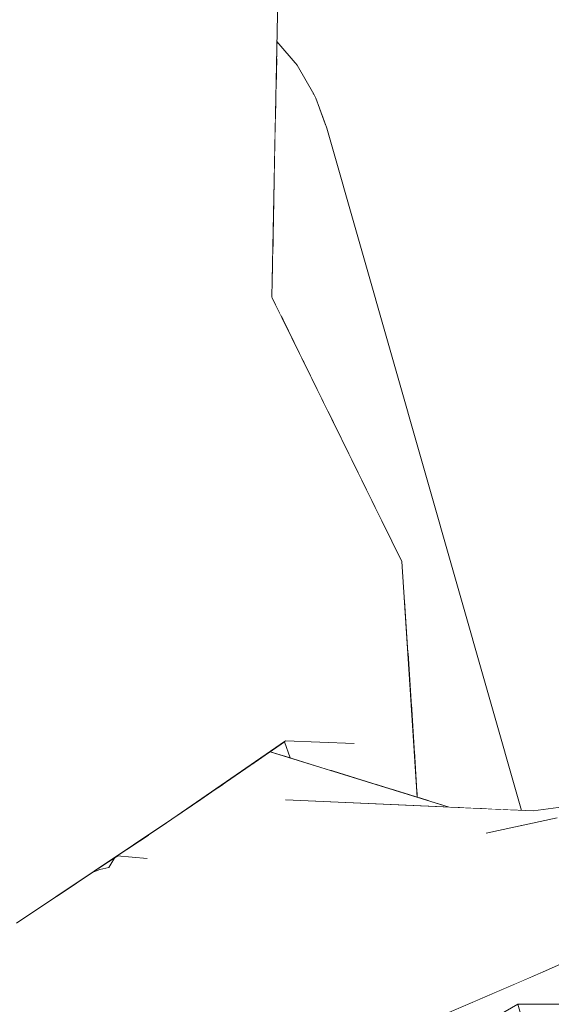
# Model space of a CAD drawing. Header units: millimetres. Extents: x 90539 to 127778, y -34922 to 14506.
# Tile 110 of 256: x 111394 to 111506, y 129 to 338. Entities that reach past the tile are written whole.
import ezdxf

# ---------------------------------------------------------------- set-up
doc = ezdxf.new("R2010")
doc.units = ezdxf.units.MM
doc.header["$MEASUREMENT"] = 0
doc.linetypes.add('Wipeout_Contour', pattern=[1000, 0, -1000])
for name, color, linetype in [('Nowe_A-Niepełnosprawni', 7, 'Continuous'), ('Nowe_A-Wymiary-Wewnętrzne', 7, 'Continuous'), ('Nowe_A-Wymiary-Zewnętrzne', 7, 'Continuous'), ('Nowe_A-Ściany-Działowe', 7, 'Continuous')]:
    doc.layers.add(name, color=color, linetype=linetype)
for name, color, linetype, lineweight in [('Nowe_A-Niepełnosprawni_Nr_pióra__4', 7, 'Continuous', 13), ('Nowe_A-Wymiary-Wewnętrzne_Nr_pióra__46', 5, 'Continuous', 15), ('Nowe_A-Wymiary-Zewnętrzne_Nr_pióra__46', 5, 'Continuous', 15)]:
    doc.layers.add(name, color=color, linetype=linetype, lineweight=lineweight)
for name, color, linetype, lineweight, true_color in [('Nowe_A-Wymiary-Wewnętrzne_Nr_pióra__45', 7, 'Continuous', 15, 0x40a5ff), ('Nowe_A-Wymiary-Wewnętrzne_Nr_pióra__85', 7, 'Continuous', 13, 0x80c2ff), ('Nowe_A-Wymiary-Zewnętrzne_Nr_pióra__45', 7, 'Continuous', 15, 0x40a5ff), ('Nowe_A-Wymiary-Zewnętrzne_Nr_pióra__85', 7, 'Continuous', 13, 0x80c2ff)]:
    doc.layers.add(name, color=color, linetype=linetype, lineweight=lineweight, true_color=true_color)
doc.styles.add('STYL_AUTOMATYCZNY_2', font='arial.ttf')
doc.dimstyles.new('STYL_AUTOMATYCZNY__1', dxfattribs={"dimtxt": 125, "dimasz": 47.5, "dimexe": 0.18, "dimexo": 20, "dimgap": 0, "dimtad": 1, "dimdec": 1, "dimlfac": 0.1, "dimzin": 0, "dimdsep": 46, "dimtxsty": 'STYL_AUTOMATYCZNY_2', "dimblk": 'ARROWHEAD_11', "dimblk1": 'ARROWHEAD_11', "dimblk2": 'ARROWHEAD_11', "dimcen": 0.09, "dimclrd": 256, "dimclre": 256, "dimclrt": 5, "dimadec": 1, "dimazin": 0, "dimtfac": 1, "dimtdec": 4, "dimtmove": 0, "dimatfit": 3, "dimfxl": 0, "dimtolj": 1, "dimtzin": 0, "dimarcsym": 0})

# ---------------------------------------------------------------- blocks, each defined once
blk = doc.blocks.new('ElemPrzekroju_23')
at = {"color": 254, "linetype": 'Wipeout_Contour', "lineweight": 0, "ltscale": 334194.956505}
blk.add_wipeout([(111353.68, 306.71), (111439.13, 324.78), (111400.51, 420.18)], dxfattribs=at).dxf.layer = 'Nowe_A-Niepełnosprawni'
at = {"color": 254, "linetype": 'Wipeout_Contour', "lineweight": 0, "ltscale": 334346.910117}
blk.add_wipeout([(111448.11, 330.33), (111448.09, 329.5), (111448.77, 329.57)], dxfattribs=at).dxf.layer = 'Nowe_A-Niepełnosprawni'
at = {"color": 254, "linetype": 'Wipeout_Contour', "lineweight": 0, "ltscale": 334315.069571}
blk.add_wipeout([(111438.91, 133.85), (111450.6, 159.28), (111425.29, 159.66)], dxfattribs=at).dxf.layer = 'Nowe_A-Niepełnosprawni'
at = {"color": 254, "linetype": 'Wipeout_Contour', "lineweight": 0, "ltscale": 1227157.712043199}
blk.add_wipeout([(111499.21, 129.27), (111501.86, 120), (111540.75, 120), (111588.4, 126.49), (111603.52, 147.82), (111600.87, 157.09), (111579.21, 133.91), (111572.09, 133.1), (111571.3, 131.92), (111562.43, 132.02), (111538.1, 129.27)], dxfattribs=at).dxf.layer = 'Nowe_A-Niepełnosprawni'
at = {"color": 254, "linetype": 'Wipeout_Contour', "lineweight": 0, "ltscale": 445797.971121}
blk.add_wipeout([(111448.11, 330.33), (111448.77, 329.57), (111450.31, 329.4), (111448.14, 331.94)], dxfattribs=at).dxf.layer = 'Nowe_A-Niepełnosprawni'
at = {"color": 254, "linetype": 'Wipeout_Contour', "lineweight": 0, "ltscale": 334187.733429}
blk.add_wipeout([(111353.68, 306.71), (111393.65, 277.81), (111439.13, 324.78)], dxfattribs=at).dxf.layer = 'Nowe_A-Niepełnosprawni'
at = {"color": 254, "linetype": 'Wipeout_Contour', "lineweight": 0, "ltscale": 334526.879861}
blk.add_wipeout([(111492.48, 165.53), (111502.87, 148.18), (111530.96, 158.58)], dxfattribs=at).dxf.layer = 'Nowe_A-Niepełnosprawni'
at = {"color": 254, "linetype": 'Wipeout_Contour', "lineweight": 0, "ltscale": 334252.373175}
blk.add_wipeout([(111402.27, 114.04), (111438.91, 133.85), (111410.67, 157.84)], dxfattribs=at).dxf.layer = 'Nowe_A-Niepełnosprawni'
at = {"color": 254, "linetype": 'Wipeout_Contour', "lineweight": 0, "ltscale": 334079.005908}
blk.add_wipeout([(111400.51, 420.18), (111322.61, 444.73), (111353.68, 306.71)], dxfattribs=at).dxf.layer = 'Nowe_A-Niepełnosprawni'
at = {"color": 254, "linetype": 'Wipeout_Contour', "lineweight": 0, "ltscale": 557251.176734}
blk.add_wipeout([(111448.05, 327.55), (111450.67, 322.98), (111452.46, 323.11), (111448.77, 329.57), (111448.09, 329.5)], dxfattribs=at).dxf.layer = 'Nowe_A-Niepełnosprawni'
at = {"color": 254, "linetype": 'Wipeout_Contour', "lineweight": 0, "ltscale": 668384.769778}
blk.add_wipeout([(111389.08, 144.08), (111402.27, 114.04), (111410.67, 157.84), (111396.44, 148.77), (111392.99, 146.46), (111392.03, 145.96)], dxfattribs=at).dxf.layer = 'Nowe_A-Niepełnosprawni'
at = {"color": 254, "linetype": 'Wipeout_Contour', "lineweight": 0, "ltscale": 334554.337304}
blk.add_wipeout([(111515.75, 132.57), (111533.16, 149.13), (111505.05, 136.33)], dxfattribs=at).dxf.layer = 'Nowe_A-Niepełnosprawni'
at = {"color": 254, "linetype": 'Wipeout_Contour', "lineweight": 0, "ltscale": 445800.49014}
blk.add_wipeout([(111448.14, 331.94), (111450.31, 329.4), (111451.55, 328.92), (111448.16, 332.89)], dxfattribs=at).dxf.layer = 'Nowe_A-Niepełnosprawni'
at = {"color": 254, "linetype": 'Wipeout_Contour', "lineweight": 0, "ltscale": 669014.139357}
blk.add_wipeout([(111505.05, 136.33), (111485.99, 121.71), (111499.21, 129.27), (111499.83, 129.27), (111508.15, 129.27), (111515.75, 132.57)], dxfattribs=at).dxf.layer = 'Nowe_A-Niepełnosprawni'
at = {"color": 254, "linetype": 'Wipeout_Contour', "lineweight": 0, "ltscale": 445807.421418}
blk.add_wipeout([(111452.46, 323.11), (111453.98, 322.98), (111450.31, 329.4), (111448.77, 329.57)], dxfattribs=at).dxf.layer = 'Nowe_A-Niepełnosprawni'
at = {"color": 254, "linetype": 'Wipeout_Contour', "lineweight": 0, "ltscale": 445955.332691}
blk.add_wipeout([(111480.27, 118.45), (111485.99, 121.71), (111505.05, 136.33), (111483.09, 126.93)], dxfattribs=at).dxf.layer = 'Nowe_A-Niepełnosprawni'
at = {"color": 254, "linetype": 'Wipeout_Contour', "lineweight": 0, "ltscale": 445797.972795}
blk.add_wipeout([(111447.98, 323.82), (111448.67, 322.61), (111450.67, 322.98), (111448.05, 327.55)], dxfattribs=at).dxf.layer = 'Nowe_A-Niepełnosprawni'
at = {"color": 254, "linetype": 'Wipeout_Contour', "lineweight": 0, "ltscale": 557665.531947}
blk.add_wipeout([(111530.96, 158.58), (111505.05, 136.33), (111533.16, 149.13), (111545.87, 154.13), (111550.57, 155.17)], dxfattribs=at).dxf.layer = 'Nowe_A-Niepełnosprawni'
at = {"color": 254, "linetype": 'Wipeout_Contour', "lineweight": 0, "ltscale": 445802.519058}
blk.add_wipeout([(111448.16, 332.89), (111451.55, 328.92), (111452.46, 328.14), (111448.17, 333.17)], dxfattribs=at).dxf.layer = 'Nowe_A-Niepełnosprawni'
at = {"color": 254, "linetype": 'Wipeout_Contour', "lineweight": 0, "ltscale": 334346.460548}
blk.add_wipeout([(111447.95, 322.4), (111448.67, 322.61), (111447.98, 323.82)], dxfattribs=at).dxf.layer = 'Nowe_A-Niepełnosprawni'
at = {"color": 254, "linetype": 'Wipeout_Contour', "lineweight": 0, "ltscale": 445813.152311}
blk.add_wipeout([(111453.19, 316.19), (111454.99, 316.28), (111452.46, 323.11), (111450.67, 322.98)], dxfattribs=at).dxf.layer = 'Nowe_A-Niepełnosprawni'
at = {"color": 254, "linetype": 'Wipeout_Contour', "lineweight": 0, "ltscale": 334289.664783}
blk.add_wipeout([(111439.13, 324.78), (111448.52, 349.96), (111400.51, 420.18)], dxfattribs=at).dxf.layer = 'Nowe_A-Niepełnosprawni'
at = {"color": 254, "linetype": 'Wipeout_Contour', "lineweight": 0, "ltscale": 445812.89993}
blk.add_wipeout([(111453.98, 322.98), (111455.17, 322.61), (111451.55, 328.92), (111450.31, 329.4)], dxfattribs=at).dxf.layer = 'Nowe_A-Niepełnosprawni'
at = {"color": 254, "linetype": 'Wipeout_Contour', "lineweight": 0, "ltscale": 445819.768477}
blk.add_wipeout([(111454.99, 316.28), (111456.5, 316.19), (111453.98, 322.98), (111452.46, 323.11)], dxfattribs=at).dxf.layer = 'Nowe_A-Niepełnosprawni'
at = {"color": 254, "linetype": 'Wipeout_Contour', "lineweight": 0, "ltscale": 445805.531001}
blk.add_wipeout([(111450.67, 322.98), (111448.67, 322.61), (111451.16, 315.9), (111453.19, 316.19)], dxfattribs=at).dxf.layer = 'Nowe_A-Niepełnosprawni'
at = {"color": 254, "linetype": 'Wipeout_Contour', "lineweight": 0, "ltscale": 445817.031837}
blk.add_wipeout([(111455.17, 322.61), (111455.98, 321.99), (111452.46, 328.14), (111451.55, 328.92)], dxfattribs=at).dxf.layer = 'Nowe_A-Niepełnosprawni'
at = {"color": 254, "linetype": 'Wipeout_Contour', "lineweight": 0, "ltscale": 445900.778638}
blk.add_wipeout([(111454.99, 316.28), (111453.19, 316.19), (111494.79, 170.57), (111496.65, 170.49)], dxfattribs=at).dxf.layer = 'Nowe_A-Niepełnosprawni'
at = {"color": 254, "linetype": 'Wipeout_Contour', "lineweight": 0, "ltscale": 557247.800895}
blk.add_wipeout([(111447.87, 318.44), (111448.98, 315.43), (111451.16, 315.9), (111448.67, 322.61), (111447.95, 322.4)], dxfattribs=at).dxf.layer = 'Nowe_A-Niepełnosprawni'
at = {"color": 254, "linetype": 'Wipeout_Contour', "lineweight": 0, "ltscale": 445825.124752}
blk.add_wipeout([(111456.5, 316.19), (111457.65, 315.9), (111455.17, 322.61), (111453.98, 322.98)], dxfattribs=at).dxf.layer = 'Nowe_A-Niepełnosprawni'
at = {"color": 254, "linetype": 'Wipeout_Contour', "lineweight": 0, "ltscale": 334346.43113}
blk.add_wipeout([(111447.8, 315.1), (111448.98, 315.43), (111447.87, 318.44)], dxfattribs=at).dxf.layer = 'Nowe_A-Niepełnosprawni'
at = {"color": 254, "linetype": 'Wipeout_Contour', "lineweight": 0, "ltscale": 445907.441705}
blk.add_wipeout([(111456.5, 316.19), (111454.99, 316.28), (111496.65, 170.49), (111498.14, 170.42)], dxfattribs=at).dxf.layer = 'Nowe_A-Niepełnosprawni'
at = {"color": 254, "linetype": 'Wipeout_Contour', "lineweight": 0, "ltscale": 445892.949932}
blk.add_wipeout([(111453.19, 316.19), (111451.16, 315.9), (111492.65, 170.67), (111494.79, 170.57)], dxfattribs=at).dxf.layer = 'Nowe_A-Niepełnosprawni'
at = {"color": 254, "linetype": 'Wipeout_Contour', "lineweight": 0, "ltscale": 445829.014647}
blk.add_wipeout([(111457.65, 315.9), (111458.41, 315.43), (111455.98, 321.99), (111455.17, 322.61)], dxfattribs=at).dxf.layer = 'Nowe_A-Niepełnosprawni'
at = {"color": 254, "linetype": 'Wipeout_Contour', "lineweight": 0, "ltscale": 445912.683066}
blk.add_wipeout([(111456.5, 316.19), (111498.14, 170.42), (111499.23, 170.37), (111457.65, 315.9)], dxfattribs=at).dxf.layer = 'Nowe_A-Niepełnosprawni'
at = {"color": 254, "linetype": 'Wipeout_Contour', "lineweight": 0, "ltscale": 445884.256464}
blk.add_wipeout([(111451.16, 315.9), (111448.98, 315.43), (111490.31, 170.77), (111492.65, 170.67)], dxfattribs=at).dxf.layer = 'Nowe_A-Niepełnosprawni'
at = {"color": 254, "linetype": 'Wipeout_Contour', "lineweight": 0, "ltscale": 445916.301285}
blk.add_wipeout([(111458.41, 315.43), (111457.65, 315.9), (111499.23, 170.37), (111499.86, 170.35)], dxfattribs=at).dxf.layer = 'Nowe_A-Niepełnosprawni'
at = {"color": 254, "linetype": 'Wipeout_Contour', "lineweight": 0, "ltscale": 334344.97967}
blk.add_wipeout([(111447.05, 279.05), (111449.29, 274.5), (111447.12, 282.12)], dxfattribs=at).dxf.layer = 'Nowe_A-Niepełnosprawni'
at = {"color": 254, "linetype": 'Wipeout_Contour', "lineweight": 0, "ltscale": 445918.15731}
blk.add_wipeout([(111458.74, 314.81), (111458.41, 315.43), (111499.86, 170.35), (111500.01, 170.34)], dxfattribs=at).dxf.layer = 'Nowe_A-Niepełnosprawni'
at = {"color": 254, "linetype": 'Wipeout_Contour', "lineweight": 0, "ltscale": 557253.155694}
blk.add_wipeout([(111447.25, 288.48), (111447.12, 282.12), (111449.29, 274.5), (111453.66, 265.63), (111453.93, 265.08)], dxfattribs=at).dxf.layer = 'Nowe_A-Niepełnosprawni'
at = {"color": 254, "linetype": 'Wipeout_Contour', "lineweight": 0, "ltscale": 445809.546382}
blk.add_wipeout([(111447.4, 295.66), (111447.25, 288.48), (111453.93, 265.08), (111459.17, 254.45)], dxfattribs=at).dxf.layer = 'Nowe_A-Niepełnosprawni'
at = {"color": 254, "linetype": 'Wipeout_Contour', "lineweight": 0, "ltscale": 334434.685065}
blk.add_wipeout([(111478.29, 173), (111477.8, 174.73), (111477.9, 173.12)], dxfattribs=at).dxf.layer = 'Nowe_A-Niepełnosprawni'
at = {"color": 254, "linetype": 'Wipeout_Contour', "lineweight": 0, "ltscale": 445820.603528}
blk.add_wipeout([(111447.56, 303.39), (111447.4, 295.66), (111459.17, 254.45), (111464.81, 243.01)], dxfattribs=at).dxf.layer = 'Nowe_A-Niepełnosprawni'
at = {"color": 254, "linetype": 'Wipeout_Contour', "lineweight": 0, "ltscale": 557392.663699}
blk.add_wipeout([(111477.22, 183.57), (111477.24, 183.32), (111477.8, 174.73), (111478.29, 173), (111480.43, 172.34)], dxfattribs=at).dxf.layer = 'Nowe_A-Niepełnosprawni'
at = {"color": 254, "linetype": 'Wipeout_Contour', "lineweight": 0, "ltscale": 445832.299987}
blk.add_wipeout([(111447.56, 303.39), (111464.81, 243.01), (111470.62, 231.2), (111447.72, 311.36)], dxfattribs=at).dxf.layer = 'Nowe_A-Niepełnosprawni'
at = {"color": 254, "linetype": 'Wipeout_Contour', "lineweight": 0, "ltscale": 445917.925888}
blk.add_wipeout([(111476.57, 193.55), (111477.22, 183.57), (111480.43, 172.34), (111482.84, 171.59)], dxfattribs=at).dxf.layer = 'Nowe_A-Niepełnosprawni'
at = {"color": 254, "linetype": 'Wipeout_Contour', "lineweight": 0, "ltscale": 557405.832481}
blk.add_wipeout([(111485.38, 171), (111475.87, 204.28), (111476.57, 193.55), (111482.84, 171.59), (111484.66, 171.03)], dxfattribs=at).dxf.layer = 'Nowe_A-Niepełnosprawni'
at = {"color": 254, "linetype": 'Wipeout_Contour', "lineweight": 0, "ltscale": 445925.038146}
blk.add_wipeout([(111487.85, 170.89), (111475.15, 215.36), (111475.87, 204.28), (111485.38, 171)], dxfattribs=at).dxf.layer = 'Nowe_A-Niepełnosprawni'
at = {"color": 254, "linetype": 'Wipeout_Contour', "lineweight": 0, "ltscale": 891745.540182}
blk.add_wipeout([(111447.8, 315.1), (111447.72, 311.36), (111470.62, 231.2), (111474.64, 223.03), (111475.15, 215.36), (111487.85, 170.89), (111490.31, 170.77), (111448.98, 315.43)], dxfattribs=at).dxf.layer = 'Nowe_A-Niepełnosprawni'
at = {"color": 254, "linetype": 'Wipeout_Contour', "lineweight": 0, "ltscale": 445831.287656}
blk.add_wipeout([(111458.41, 315.43), (111458.74, 314.81), (111456.38, 321.17), (111455.98, 321.99)], dxfattribs=at).dxf.layer = 'Nowe_A-Niepełnosprawni'
at = {"color": 254, "linetype": 'Wipeout_Contour', "lineweight": 0, "ltscale": 557159.3334}
blk.add_wipeout([(111424.07, 167.24), (111425.29, 159.66), (111450.6, 159.28), (111431.78, 172.51), (111425.89, 168.46)], dxfattribs=at).dxf.layer = 'Nowe_A-Niepełnosprawni'
at = {"layer": 'Nowe_A-Niepełnosprawni_Nr_pióra__4', "color": 7, "linetype": 'Continuous', "lineweight": 13}
for p, q in [((111452.46, 328.14), (111455.98, 321.99)), ((111455.98, 321.99), (111456.38, 321.17)), ((111456.38, 321.17), (111458.74, 314.81))]:
    blk.add_line(p, q, dxfattribs=at)
at = {"color": 254, "linetype": 'Wipeout_Contour', "lineweight": 0, "ltscale": 334419.56827}
blk.add_wipeout([(111502.42, 170.23), (111449.97, 172.59), (111466.62, 161.23)], dxfattribs=at).dxf.layer = 'Nowe_A-Niepełnosprawni'
at = {"color": 254, "linetype": 'Wipeout_Contour', "lineweight": 0, "ltscale": 445691.739016}
blk.add_wipeout([(111420.67, 160.17), (111425.29, 159.66), (111424.07, 167.24), (111421.05, 165.23)], dxfattribs=at).dxf.layer = 'Nowe_A-Niepełnosprawni'
at = {"color": 254, "linetype": 'Wipeout_Contour', "lineweight": 0, "ltscale": 334362.460829}
blk.add_wipeout([(111450.6, 159.28), (111438.91, 133.85), (111472.5, 150.74)], dxfattribs=at).dxf.layer = 'Nowe_A-Niepełnosprawni'
at = {"color": 254, "linetype": 'Wipeout_Contour', "lineweight": 0, "ltscale": 445825.646242}
blk.add_wipeout([(111443.01, 180.23), (111449.97, 172.59), (111484.66, 171.03), (111446.7, 182.77)], dxfattribs=at).dxf.layer = 'Nowe_A-Niepełnosprawni'
at = {"color": 254, "linetype": 'Wipeout_Contour', "lineweight": 0, "ltscale": 334259.559066}
blk.add_wipeout([(111402.27, 114.04), (111418.11, 117.68), (111438.91, 133.85)], dxfattribs=at).dxf.layer = 'Nowe_A-Niepełnosprawni'
at = {"color": 254, "linetype": 'Wipeout_Contour', "lineweight": 0, "ltscale": 334347.658689}
blk.add_wipeout([(111446.7, 182.77), (111450.97, 181.45), (111449.74, 184.86)], dxfattribs=at).dxf.layer = 'Nowe_A-Niepełnosprawni'
at = {"color": 254, "linetype": 'Wipeout_Contour', "lineweight": 0, "ltscale": 334334.549933}
blk.add_wipeout([(111443.01, 180.23), (111440.88, 178.77), (111449.97, 172.59)], dxfattribs=at).dxf.layer = 'Nowe_A-Niepełnosprawni'
at = {"color": 254, "linetype": 'Wipeout_Contour', "lineweight": 0, "ltscale": 334461.670354}
blk.add_wipeout([(111466.62, 161.23), (111492.48, 165.53), (111502.42, 170.23)], dxfattribs=at).dxf.layer = 'Nowe_A-Niepełnosprawni'
at = {"color": 254, "linetype": 'Wipeout_Contour', "lineweight": 0, "ltscale": 334180.489041}
blk.add_wipeout([(111402.27, 114.04), (111389.08, 144.08), (111388.46, 125.45)], dxfattribs=at).dxf.layer = 'Nowe_A-Niepełnosprawni'
at = {"color": 254, "linetype": 'Wipeout_Contour', "lineweight": 0, "ltscale": 445759.945934}
blk.add_wipeout([(111418.11, 117.68), (111450.34, 112.69), (111452.85, 113.37), (111438.91, 133.85)], dxfattribs=at).dxf.layer = 'Nowe_A-Niepełnosprawni'
at = {"color": 254, "linetype": 'Wipeout_Contour', "lineweight": 0, "ltscale": 334432.220008}
blk.add_wipeout([(111466.62, 161.23), (111472.5, 150.74), (111492.48, 165.53)], dxfattribs=at).dxf.layer = 'Nowe_A-Niepełnosprawni'
at = {"color": 254, "linetype": 'Wipeout_Contour', "lineweight": 0, "ltscale": 445788.563361}
blk.add_wipeout([(111434.41, 174.32), (111466.62, 161.23), (111449.97, 172.59), (111436.59, 175.82)], dxfattribs=at).dxf.layer = 'Nowe_A-Niepełnosprawni'
at = {"color": 254, "linetype": 'Wipeout_Contour', "lineweight": 0, "ltscale": 446036.603486}
blk.add_wipeout([(111492.48, 165.53), (111507.55, 168.77), (111533.24, 174.28), (111502.42, 170.23)], dxfattribs=at).dxf.layer = 'Nowe_A-Niepełnosprawni'
at = {"color": 254, "linetype": 'Wipeout_Contour', "lineweight": 0, "ltscale": 445842.415118}
blk.add_wipeout([(111438.91, 133.85), (111465.17, 118.69), (111466.11, 119.12), (111472.5, 150.74)], dxfattribs=at).dxf.layer = 'Nowe_A-Niepełnosprawni'
at = {"layer": 'Nowe_A-Niepełnosprawni_Nr_pióra__4', "color": 7, "linetype": 'Continuous', "lineweight": 13}
blk.add_line((111533.24, 174.28), (111502.42, 170.23), dxfattribs=at)
at = {"color": 254, "linetype": 'Wipeout_Contour', "lineweight": 0, "ltscale": 334328.035621}
blk.add_wipeout([(111440.88, 178.77), (111436.59, 175.82), (111449.97, 172.59)], dxfattribs=at).dxf.layer = 'Nowe_A-Niepełnosprawni'
at = {"color": 254, "linetype": 'Wipeout_Contour', "lineweight": 0, "ltscale": 334468.023903}
blk.add_wipeout([(111492.48, 165.53), (111472.5, 150.74), (111502.87, 148.18)], dxfattribs=at).dxf.layer = 'Nowe_A-Niepełnosprawni'
at = {"color": 254, "linetype": 'Wipeout_Contour', "lineweight": 0, "ltscale": 445811.759102}
blk.add_wipeout([(111438.91, 133.85), (111452.85, 113.37), (111454.7, 113.87), (111465.17, 118.69)], dxfattribs=at).dxf.layer = 'Nowe_A-Niepełnosprawni'
at = {"color": 254, "linetype": 'Wipeout_Contour', "lineweight": 0, "ltscale": 334531.468641}
blk.add_wipeout([(111530.96, 158.58), (111507.55, 168.77), (111492.48, 165.53)], dxfattribs=at).dxf.layer = 'Nowe_A-Niepełnosprawni'
at = {"color": 254, "linetype": 'Wipeout_Contour', "lineweight": 0, "ltscale": 334275.165132}
blk.add_wipeout([(111410.67, 157.84), (111438.91, 133.85), (111425.29, 159.66)], dxfattribs=at).dxf.layer = 'Nowe_A-Niepełnosprawni'
at = {"color": 254, "linetype": 'Wipeout_Contour', "lineweight": 0, "ltscale": 445972.73246}
blk.add_wipeout([(111472.5, 150.74), (111498.54, 133.54), (111499.2, 133.82), (111502.87, 148.18)], dxfattribs=at).dxf.layer = 'Nowe_A-Niepełnosprawni'
at = {"layer": 'Nowe_A-Niepełnosprawni_Nr_pióra__4', "color": 7, "linetype": 'Continuous', "lineweight": 13}
blk.add_line((111507.55, 168.77), (111492.48, 165.53), dxfattribs=at)
at = {"color": 254, "linetype": 'Wipeout_Contour', "lineweight": 0, "ltscale": 445784.293891}
blk.add_wipeout([(111431.78, 172.51), (111450.6, 159.28), (111466.62, 161.23), (111434.41, 174.32)], dxfattribs=at).dxf.layer = 'Nowe_A-Niepełnosprawni'
at = {"color": 254, "linetype": 'Wipeout_Contour', "lineweight": 0, "ltscale": 334258.732447}
blk.add_wipeout([(111420.67, 160.17), (111412.57, 158.23), (111425.29, 159.66)], dxfattribs=at).dxf.layer = 'Nowe_A-Niepełnosprawni'
at = {"color": 254, "linetype": 'Wipeout_Contour', "lineweight": 0, "ltscale": 334539.597947}
blk.add_wipeout([(111502.87, 148.18), (111505.05, 136.33), (111530.96, 158.58)], dxfattribs=at).dxf.layer = 'Nowe_A-Niepełnosprawni'
at = {"color": 254, "linetype": 'Wipeout_Contour', "lineweight": 0, "ltscale": 445920.831668}
blk.add_wipeout([(111466.11, 119.12), (111483.09, 126.93), (111498.54, 133.54), (111472.5, 150.74)], dxfattribs=at).dxf.layer = 'Nowe_A-Niepełnosprawni'
at = {"layer": 'Nowe_A-Niepełnosprawni_Nr_pióra__4', "color": 7, "linetype": 'Continuous', "lineweight": 13}
for p, q in [((111407.43, 76.83), (111499.21, 129.27)), ((111501.86, 120), (111499.21, 129.27)), ((111499.21, 129.27), (111538.1, 129.27))]:
    blk.add_line(p, q, dxfattribs=at)
at = {"color": 254, "linetype": 'Wipeout_Contour', "lineweight": 0, "ltscale": 445879.258826}
blk.add_wipeout([(111454.23, 225.9), (111472.39, 174.82), (111477.9, 173.12), (111474.64, 223.03)], dxfattribs=at).dxf.layer = 'Nowe_A-Niepełnosprawni'
at = {"color": 254, "linetype": 'Wipeout_Contour', "lineweight": 0, "ltscale": 334255.975799}
blk.add_wipeout([(111414.34, 160.74), (111420.67, 160.17), (111421.05, 165.23)], dxfattribs=at).dxf.layer = 'Nowe_A-Niepełnosprawni'
at = {"color": 254, "linetype": 'Wipeout_Contour', "lineweight": 0, "ltscale": 334389.818101}
blk.add_wipeout([(111472.5, 150.74), (111466.62, 161.23), (111450.6, 159.28)], dxfattribs=at).dxf.layer = 'Nowe_A-Niepełnosprawni'
at = {"color": 254, "linetype": 'Wipeout_Contour', "lineweight": 0, "ltscale": 334507.253358}
blk.add_wipeout([(111502.87, 148.18), (111499.2, 133.82), (111505.05, 136.33)], dxfattribs=at).dxf.layer = 'Nowe_A-Niepełnosprawni'
at = {"layer": 'Nowe_A-Niepełnosprawni_Nr_pióra__4', "color": 7, "linetype": 'Continuous', "lineweight": 13}
for p, q in [((111533.16, 149.13), (111505.05, 136.33)), ((111505.05, 136.33), (111483.09, 126.93))]:
    blk.add_line(p, q, dxfattribs=at)
at = {"color": 254, "linetype": 'Wipeout_Contour', "lineweight": 0, "ltscale": 334369.857165}
blk.add_wipeout([(111446.82, 247.86), (111474.64, 223.03), (111447.05, 279.05)], dxfattribs=at).dxf.layer = 'Nowe_A-Niepełnosprawni'
at = {"color": 254, "linetype": 'Wipeout_Contour', "lineweight": 0, "ltscale": 334393.2863}
blk.add_wipeout([(111459.45, 178.83), (111468.93, 175.89), (111464.51, 184.52)], dxfattribs=at).dxf.layer = 'Nowe_A-Niepełnosprawni'
at = {"color": 254, "linetype": 'Wipeout_Contour', "lineweight": 0, "ltscale": 445662.487445}
blk.add_wipeout([(111413.82, 160.39), (111412.57, 158.23), (111420.67, 160.17), (111414.34, 160.74)], dxfattribs=at).dxf.layer = 'Nowe_A-Niepełnosprawni'
at = {"color": 254, "linetype": 'Wipeout_Contour', "lineweight": 0, "ltscale": 445860.335921}
blk.add_wipeout([(111454.23, 225.9), (111464.51, 184.52), (111468.93, 175.89), (111472.39, 174.82)], dxfattribs=at).dxf.layer = 'Nowe_A-Niepełnosprawni'
at = {"color": 254, "linetype": 'Wipeout_Contour', "lineweight": 0, "ltscale": 334249.23726}
blk.add_wipeout([(111412.57, 158.23), (111410.67, 157.84), (111425.29, 159.66)], dxfattribs=at).dxf.layer = 'Nowe_A-Niepełnosprawni'
at = {"color": 254, "linetype": 'Wipeout_Contour', "lineweight": 0, "ltscale": 557276.177264}
blk.add_wipeout([(111449.74, 184.86), (111450.97, 181.45), (111459.45, 178.83), (111464.51, 184.52), (111450.01, 185.04)], dxfattribs=at).dxf.layer = 'Nowe_A-Niepełnosprawni'
at = {"color": 254, "linetype": 'Wipeout_Contour', "lineweight": 0, "ltscale": 334216.062656}
blk.add_wipeout([(111396.44, 148.77), (111410.67, 157.84), (111409.01, 157.17)], dxfattribs=at).dxf.layer = 'Nowe_A-Niepełnosprawni'
at = {"color": 254, "linetype": 'Wipeout_Contour', "lineweight": 0, "ltscale": 334195.253998}
blk.add_wipeout([(111376.61, 195.57), (111392.99, 146.46), (111425.06, 194.15)], dxfattribs=at).dxf.layer = 'Nowe_A-Niepełnosprawni'
at = {"color": 254, "linetype": 'Wipeout_Contour', "lineweight": 0, "ltscale": 334236.722202}
blk.add_wipeout([(111376.61, 195.57), (111425.06, 194.15), (111434.81, 228.84)], dxfattribs=at).dxf.layer = 'Nowe_A-Niepełnosprawni'
at = {"color": 254, "linetype": 'Wipeout_Contour', "lineweight": 0, "ltscale": 445646.439983}
blk.add_wipeout([(111413.82, 160.39), (111409.01, 157.17), (111410.67, 157.84), (111412.57, 158.23)], dxfattribs=at).dxf.layer = 'Nowe_A-Niepełnosprawni'
at = {"color": 254, "linetype": 'Wipeout_Contour', "lineweight": 0, "ltscale": 334243.850543}
blk.add_wipeout([(111392.99, 146.46), (111425.89, 168.46), (111425.06, 194.15)], dxfattribs=at).dxf.layer = 'Nowe_A-Niepełnosprawni'
at = {"layer": 'Nowe_A-Niepełnosprawni_Nr_pióra__4', "color": 7, "linetype": 'Continuous', "lineweight": 13}
for p, q in [((111414.34, 160.74), (111420.67, 160.17)), ((111412.57, 158.23), (111413.82, 160.39)), ((111409.01, 157.17), (111410.67, 157.84)), ((111410.67, 157.84), (111412.57, 158.23))]:
    blk.add_line(p, q, dxfattribs=at)
at = {"color": 254, "linetype": 'Wipeout_Contour', "lineweight": 0, "ltscale": 334310.543395}
blk.add_wipeout([(111434.81, 228.84), (111425.06, 194.15), (111450.01, 185.04)], dxfattribs=at).dxf.layer = 'Nowe_A-Niepełnosprawni'
at = {"color": 254, "linetype": 'Wipeout_Contour', "lineweight": 0, "ltscale": 334206.03697}
blk.add_wipeout([(111376.61, 195.57), (111434.81, 228.84), (111393.65, 277.81)], dxfattribs=at).dxf.layer = 'Nowe_A-Niepełnosprawni'
at = {"color": 254, "linetype": 'Wipeout_Contour', "lineweight": 0, "ltscale": 334369.494269}
blk.add_wipeout([(111450.01, 185.04), (111464.51, 184.52), (111454.23, 225.9)], dxfattribs=at).dxf.layer = 'Nowe_A-Niepełnosprawni'
at = {"color": 254, "linetype": 'Wipeout_Contour', "lineweight": 0, "ltscale": 334280.338601}
blk.add_wipeout([(111439.13, 324.78), (111393.65, 277.81), (111446.82, 247.86)], dxfattribs=at).dxf.layer = 'Nowe_A-Niepełnosprawni'
at = {"color": 254, "linetype": 'Wipeout_Contour', "lineweight": 0, "ltscale": 334339.388207}
blk.add_wipeout([(111454.23, 225.9), (111434.81, 228.84), (111450.01, 185.04)], dxfattribs=at).dxf.layer = 'Nowe_A-Niepełnosprawni'
at = {"color": 254, "linetype": 'Wipeout_Contour', "lineweight": 0, "ltscale": 334151.895981}
blk.add_wipeout([(111393.65, 277.81), (111380.63, 219.38), (111376.61, 195.57)], dxfattribs=at).dxf.layer = 'Nowe_A-Niepełnosprawni'
at = {"color": 254, "linetype": 'Wipeout_Contour', "lineweight": 0, "ltscale": 334376.655323}
blk.add_wipeout([(111446.82, 247.86), (111454.23, 225.9), (111474.64, 223.03)], dxfattribs=at).dxf.layer = 'Nowe_A-Niepełnosprawni'
at = {"color": 254, "linetype": 'Wipeout_Contour', "lineweight": 0, "ltscale": 334301.870508}
blk.add_wipeout([(111450.01, 185.04), (111425.06, 194.15), (111425.89, 168.46)], dxfattribs=at).dxf.layer = 'Nowe_A-Niepełnosprawni'
at = {"layer": 'Nowe_A-Niepełnosprawni_Nr_pióra__4', "color": 7, "linetype": 'Continuous', "lineweight": 13}
for p, q in [((111458.74, 314.81), (111500.01, 170.34)), ((111477.9, 173.12), (111474.64, 223.03)), ((111450.01, 185.04), (111425.89, 168.46)), ((111449.74, 184.86), (111450.97, 181.45)), ((111450.01, 185.04), (111464.51, 184.52)), ((111484.66, 171.03), (111446.7, 182.77)), ((111502.42, 170.23), (111449.97, 172.59)), ((111425.89, 168.46), (111392.99, 146.46))]:
    blk.add_line(p, q, dxfattribs=at)
at = {"color": 254, "linetype": 'Wipeout_Contour', "lineweight": 0, "ltscale": 334333.627018}
blk.add_wipeout([(111439.13, 324.78), (111446.82, 247.86), (111447.05, 279.05)], dxfattribs=at).dxf.layer = 'Nowe_A-Niepełnosprawni'
at = {"color": 254, "linetype": 'Wipeout_Contour', "lineweight": 0, "ltscale": 334335.725006}
blk.add_wipeout([(111448.52, 349.96), (111439.13, 324.78), (111447.05, 279.05)], dxfattribs=at).dxf.layer = 'Nowe_A-Niepełnosprawni'
at = {"color": 254, "linetype": 'Wipeout_Contour', "lineweight": 0, "ltscale": 334336.483873}
blk.add_wipeout([(111454.23, 225.9), (111446.82, 247.86), (111434.81, 228.84)], dxfattribs=at).dxf.layer = 'Nowe_A-Niepełnosprawni'
at = {"layer": 'Nowe_A-Niepełnosprawni_Nr_pióra__4', "color": 7, "linetype": 'Continuous', "lineweight": 13}
for p, q in [((111448.52, 349.96), (111447.05, 279.05)), ((111448.17, 333.17), (111452.46, 328.14))]:
    blk.add_line(p, q, dxfattribs=at)
at = {"color": 254, "linetype": 'Wipeout_Contour', "lineweight": 0, "ltscale": 334275.86817}
blk.add_wipeout([(111446.82, 247.86), (111393.65, 277.81), (111434.81, 228.84)], dxfattribs=at).dxf.layer = 'Nowe_A-Niepełnosprawni'
at = {"layer": 'Nowe_A-Niepełnosprawni_Nr_pióra__4', "color": 7, "linetype": 'Continuous', "lineweight": 13}
blk.add_line((111474.64, 223.03), (111447.05, 279.05), dxfattribs=at)
blk = doc.blocks.new('ElemPrzekroju_25')
at = {"color": 254, "linetype": 'Wipeout_Contour', "lineweight": 0, "ltscale": 6815411.693442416}
blk.add_wipeout([(109677.6, 2540), (109677.6, 2100), (110477.6, 2100), (110477.6, 519.19), (110503.66, 549.44), (110520.6, 562.24), (110520.6, 2117), (111654.6, 2117), (111654.6, 0), (111973.1, 0), (111973.1, 2.45), (111943.06, 2.45), (111910.44, 86.95), (111909.1, 94.15), (111909.1, 204.5), (111973.1, 204.5), (111973.1, 205.5), (111908.1, 205.5), (111908.1, 228.49), (111870.92, 228.49), (111870.92, 232.26), (111870.92, 232.76), (111870.9, 257.12), (111870.92, 260.3), (111870.92, 477.41), (111870.9, 514.77), (111870.92, 548.64), (111870.92, 566.63), (111870.72, 573.91), (111870.15, 590.35), (111869.58, 605.28), (111868.94, 621.57), (111868.28, 635.36), (111867.53, 651.5), (111866.73, 666.91), (111866.46, 675.53), (111870.87, 676.73), (111870.92, 687.28), (111870.92, 691.98), (111870.92, 692.51), (111908.1, 692.51), (111908.1, 717), (111918.49, 749.19), (111892.43, 753.66), (111890.42, 755.43), (111889.48, 757.69), (111889.61, 759.5), (111889.69, 759.95), (111890.43, 764.33), (111895.67, 795.02), (111896.27, 798.52), (111897.03, 800.85), (111898.43, 802.31), (111900.88, 803.3), (111934.17, 797.72), (111934, 797.19), (111947.82, 839.98), (111973.27, 839.98), (111973.27, 840), (112527.6, 840), (112527.6, 2540)], dxfattribs=at).dxf.layer = 'Nowe_A-Ściany-Działowe'
blk = doc.blocks.new('*D714')
at = {"layer": 'Nowe_A-Wymiary-Wewnętrzne_Nr_pióra__45', "linetype": 'Continuous', "lineweight": 15, "true_color": 0x40a5ff}
for points in [[(116511.16, 900), (116512.12, 895.22), (116514.83, 891.16), (116518.88, 888.45), (116523.66, 887.5), (116528.45, 888.45), (116532.5, 891.16), (116535.21, 895.22), (116536.16, 900), (116535.21, 904.78), (116532.5, 908.84), (116528.45, 911.55), (116523.66, 912.5), (116518.88, 911.55), (116514.83, 908.84), (116512.12, 904.78)], [(116511.16, 0), (116512.12, -4.78), (116514.83, -8.84), (116518.88, -11.55), (116523.66, -12.5), (116528.45, -11.55), (116532.5, -8.84), (116535.21, -4.78), (116536.16, 0), (116535.21, 4.78), (116532.5, 8.84), (116528.45, 11.55), (116523.66, 12.5), (116518.88, 11.55), (116514.83, 8.84), (116512.12, 4.78)]]:
    blk.add_hatch(color=161, dxfattribs=at).paths.add_polyline_path(points)
at = {"layer": 'Nowe_A-Wymiary-Wewnętrzne_Nr_pióra__45', "color": 161, "linetype": 'Continuous', "lineweight": 15, "true_color": 0x40a5ff}
for centre in [(116523.66, 900), (116523.66, 0)]:
    blk.add_circle(centre, 12.5, dxfattribs=at)
at = {"layer": 'Nowe_A-Wymiary-Wewnętrzne_Nr_pióra__85', "color": 151, "linetype": 'Continuous', "lineweight": 13, "true_color": 0x80c2ff}
for p, q in [((116511.16, 900), (116476.79, 900)), ((116570.54, 900), (116536.16, 900)), ((116523.66, 12.5), (116523.66, 887.5)), ((116511.16, 0), (116476.79, 0)), ((116570.54, 0), (116536.16, 0)), ((116523.66, -25), (116523.66, -12.5))]:
    blk.add_line(p, q, dxfattribs=at)
at = {"layer": 'Nowe_A-Wymiary-Wewnętrzne_Nr_pióra__46', "color": 5, "lineweight": 15, "insert": (116498.66, 283.17), "char_height": 125, "attachment_point": 7, "rotation": 90, "style": 'STYL_AUTOMATYCZNY_2'}
blk.add_mtext('\\A1;{\\pql;\\fArial|b0|i0|c238|p0;\\W1.000000;90,0}', dxfattribs=at)
blk = doc.blocks.new('ARROWHEAD_11')
at = {"color": 0, "linetype": 'Continuous', "lineweight": 0}
blk.add_line((0, 0), (-1, 0), dxfattribs=at)
at = {"color": 0, "linetype": 'Continuous', "lineweight": 0, "const_width": 0.25, "flags": 128}
blk.add_lwpolyline([(-0.125, 0, 1), (0.125, 0, 1)], format="xyb", close=True, dxfattribs=at)
blk = doc.blocks.new('*D748')
at = {"layer": 'Nowe_A-Wymiary-Zewnętrzne_Nr_pióra__45', "linetype": 'Continuous', "lineweight": 15, "true_color": 0x40a5ff}
for points in [[(119375.13, 12845), (119376.08, 12840.22), (119378.79, 12836.16), (119382.84, 12833.45), (119387.63, 12832.5), (119392.41, 12833.45), (119396.47, 12836.16), (119399.18, 12840.22), (119400.13, 12845), (119399.18, 12849.78), (119396.47, 12853.84), (119392.41, 12856.55), (119387.63, 12857.5), (119382.84, 12856.55), (119378.79, 12853.84), (119376.08, 12849.78)], [(119375.13, -450), (119376.08, -454.78), (119378.79, -458.84), (119382.84, -461.55), (119387.63, -462.5), (119392.41, -461.55), (119396.47, -458.84), (119399.18, -454.78), (119400.13, -450), (119399.18, -445.22), (119396.47, -441.16), (119392.41, -438.45), (119387.63, -437.5), (119382.84, -438.45), (119378.79, -441.16), (119376.08, -445.22)]]:
    blk.add_hatch(color=161, dxfattribs=at).paths.add_polyline_path(points)
at = {"layer": 'Nowe_A-Wymiary-Zewnętrzne_Nr_pióra__45', "color": 161, "linetype": 'Continuous', "lineweight": 15, "true_color": 0x40a5ff}
for centre in [(119387.63, 12845), (119387.63, -450)]:
    blk.add_circle(centre, 12.5, dxfattribs=at)
at = {"layer": 'Nowe_A-Wymiary-Zewnętrzne_Nr_pióra__85', "color": 151, "linetype": 'Continuous', "lineweight": 13, "true_color": 0x80c2ff}
for p, q in [((119387.63, 12857.5), (119387.63, 12870)), ((119375.13, 12845), (119340.75, 12845)), ((119434.5, 12845), (119400.13, 12845)), ((119387.63, -437.5), (119387.63, 12832.5)), ((119375.13, -450), (119340.75, -450)), ((119434.5, -450), (119400.13, -450)), ((119387.63, -475), (119387.63, -462.5))]:
    blk.add_line(p, q, dxfattribs=at)
at = {"layer": 'Nowe_A-Wymiary-Zewnętrzne_Nr_pióra__46', "color": 5, "lineweight": 15, "insert": (119362.63, 5911.52), "char_height": 125, "attachment_point": 7, "rotation": 90, "style": 'STYL_AUTOMATYCZNY_2'}
blk.add_mtext('\\A1;{\\pql;\\fArial|b0|i0|c238|p0;\\W1.000000;1\xa0329,5}', dxfattribs=at)

msp = doc.modelspace()

# ---------------------------------------------------------------- block references
at = {"layer": 'Nowe_A-Niepełnosprawni', "lineweight": 0}
msp.add_blockref('ElemPrzekroju_23', (0, 0), dxfattribs=at)

# ---------------------------------------------------------------- next in the draw order: block references
at = {"layer": 'Nowe_A-Ściany-Działowe', "lineweight": 0}
msp.add_blockref('ElemPrzekroju_25', (0, 0), dxfattribs=at)

# ---------------------------------------------------------------- next in the draw order: dimensions: what is measured, and where the dimension line sits
at = {"layer": 'Nowe_A-Wymiary-Wewnętrzne', "color": 151, "linetype": 'Continuous', "lineweight": 13, "true_color": 0x80c2ff}
dim = msp.add_linear_dim(base=(116523.66, 900), p1=(99177.6, 0), p2=(116907.6, 900), angle=90, dimstyle='STYL_AUTOMATYCZNY__1', dxfattribs=at)
dim.commit()
dim.dimension.update_dxf_attribs({"geometry": '*D714', "text_midpoint": (116436.16, 445), "dimtype": 160, "text_rotation": 90})
at = {"layer": 'Nowe_A-Wymiary-Zewnętrzne', "color": 151, "linetype": 'Continuous', "lineweight": 13, "true_color": 0x80c2ff}
dim = msp.add_linear_dim(base=(119387.63, 12845), p1=(95120.09, -450), p2=(98654.74, 12845), angle=90, dimstyle='STYL_AUTOMATYCZNY__1', dxfattribs=at)
dim.commit()
dim.dimension.update_dxf_attribs({"geometry": '*D748', "text_midpoint": (119300.13, 6192.64), "dimtype": 160, "text_rotation": 90})

doc.saveas('drawing.dxf')
